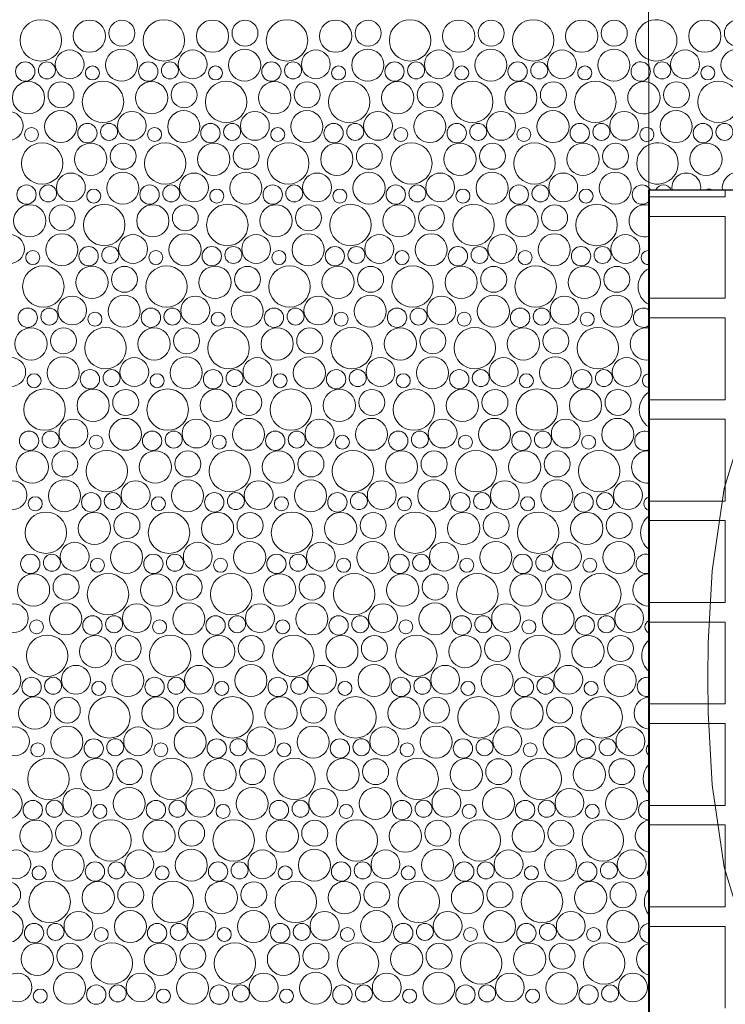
# Model space of a CAD drawing. Header units: metres. Extents: x -167 to 262, y -186 to 508.
# Tile 186 of 256: x 64.8 to 66.89, y 33.59 to 36.5. Entities that reach past the tile are written whole.
import ezdxf

# ---------------------------------------------------------------- set-up
doc = ezdxf.new("R2010")
doc.units = ezdxf.units.M
doc.header["$MEASUREMENT"] = 0
doc.layers.add('60 Auffüllung', color=7, linetype='Continuous')
doc.layers.add('60 Stellplätze', color=7, linetype='Continuous')

# ---------------------------------------------------------------- blocks, each defined once
blk = doc.blocks.new('*X52', base_point=(27236.1321, 33357.279))
at = {"layer": '60 Auffüllung', "color": 7, "linetype": 'Continuous', "lineweight": 18, "true_color": 0xefefef}
for centre, radius in [((66.8289, 36.454), 0.0477), ((66.925, 36.4628), 0.0384), ((66.7705, 36.3706), 0.0426), ((66.9239, 36.3685), 0.0473), ((66.7031, 36.3529), 0.0251), ((66.8378, 36.3452), 0.0207), ((66.745, 36.2808), 0.0384), ((66.8691, 36.2596), 0.0612), ((66.7439, 36.1865), 0.0473), ((66.823, 36.1674), 0.0286), ((66.8868, 36.1709), 0.0251), ((66.8326, 36.09), 0.0477)]:
    blk.add_circle(centre, radius, dxfattribs=at)
for centre, radius, start, end in [((66.6854, 36.4416), 0.0612, 248.2846, 111.8016), ((66.6393, 36.3494), 0.0286, 325.2437, 34.8425), ((66.6489, 36.272), 0.0477, 286.9471, 73.1391), ((66.6578, 36.1632), 0.0207, 284.1565, 75.9297), ((66.6891, 36.0776), 0.0612, 244.7789, 115.3072), ((66.9277, 36.0045), 0.0473, 354.6492, 185.3399), ((66.7742, 36.0067), 0.0426, 351.1257, 188.8633), ((66.643, 35.9854), 0.0286, 31.0036, 45.5325), ((66.7068, 35.9889), 0.0251, 26.4642, 153.5249), ((66.8415, 35.9812), 0.0207, 65.7618, 114.2273)]:
    blk.add_arc(centre, radius, start, end, dxfattribs=at)
blk = doc.blocks.new('*X54', base_point=(27236.1321, 33357.279))
at = {"layer": '60 Auffüllung', "color": 7, "linetype": 'Continuous', "lineweight": 18, "true_color": 0xefefef}
for centre, radius in [((64.8668, 36.4416), 0.0612), ((65.0104, 36.454), 0.0477), ((65.1064, 36.4628), 0.0384), ((65.2305, 36.4416), 0.0612), ((65.3741, 36.454), 0.0477), ((65.4701, 36.4628), 0.0384), ((65.5942, 36.4416), 0.0612), ((65.7378, 36.454), 0.0477), ((65.8338, 36.4628), 0.0384), ((65.9579, 36.4416), 0.0612), ((66.1015, 36.454), 0.0477), ((66.1975, 36.4628), 0.0384), ((66.3217, 36.4416), 0.0612), ((66.4652, 36.454), 0.0477), ((66.5613, 36.4628), 0.0384), ((64.9519, 36.3706), 0.0426), ((65.1054, 36.3685), 0.0473), ((65.3156, 36.3706), 0.0426), ((65.4691, 36.3685), 0.0473), ((65.6793, 36.3706), 0.0426), ((65.8328, 36.3685), 0.0473), ((66.0431, 36.3706), 0.0426), ((66.1965, 36.3685), 0.0473), ((66.4068, 36.3706), 0.0426), ((66.5602, 36.3685), 0.0473), ((64.8207, 36.3494), 0.0286), ((64.8846, 36.3529), 0.0251), ((65.1844, 36.3494), 0.0286), ((65.2483, 36.3529), 0.0251), ((65.5481, 36.3494), 0.0286), ((65.612, 36.3529), 0.0251), ((65.9119, 36.3494), 0.0286), ((65.9757, 36.3529), 0.0251), ((66.2756, 36.3494), 0.0286), ((66.3394, 36.3529), 0.0251), ((65.0193, 36.3452), 0.0207), ((65.383, 36.3452), 0.0207), ((65.7467, 36.3452), 0.0207), ((66.1104, 36.3452), 0.0207), ((66.4741, 36.3452), 0.0207), ((64.8304, 36.272), 0.0477), ((64.9264, 36.2808), 0.0384), ((65.0505, 36.2596), 0.0612), ((65.1941, 36.272), 0.0477), ((65.2901, 36.2808), 0.0384), ((65.4142, 36.2596), 0.0612), ((65.5578, 36.272), 0.0477), ((65.6538, 36.2808), 0.0384), ((65.7779, 36.2596), 0.0612), ((65.9215, 36.272), 0.0477), ((66.0175, 36.2808), 0.0384), ((66.1417, 36.2596), 0.0612), ((66.2852, 36.272), 0.0477), ((66.3813, 36.2808), 0.0384), ((66.5054, 36.2596), 0.0612), ((64.7719, 36.1887), 0.0426), ((64.9254, 36.1865), 0.0473), ((65.1356, 36.1887), 0.0426), ((65.2891, 36.1865), 0.0473), ((65.4993, 36.1887), 0.0426), ((65.6528, 36.1865), 0.0473), ((65.8631, 36.1887), 0.0426), ((66.0165, 36.1865), 0.0473), ((66.2268, 36.1887), 0.0426), ((66.3802, 36.1865), 0.0473), ((66.5905, 36.1887), 0.0426), ((65.0044, 36.1674), 0.0286), ((65.0683, 36.1709), 0.0251), ((65.3681, 36.1674), 0.0286), ((65.432, 36.1709), 0.0251), ((65.7319, 36.1674), 0.0286), ((65.7957, 36.1709), 0.0251), ((66.0956, 36.1674), 0.0286), ((66.1594, 36.1709), 0.0251), ((66.4593, 36.1674), 0.0286), ((66.5231, 36.1709), 0.0251), ((64.8393, 36.1632), 0.0207), ((65.203, 36.1632), 0.0207), ((65.5667, 36.1632), 0.0207), ((65.9304, 36.1632), 0.0207), ((66.2941, 36.1632), 0.0207), ((64.8705, 36.0776), 0.0612), ((65.0141, 36.09), 0.0477), ((65.1101, 36.0988), 0.0384), ((65.2342, 36.0776), 0.0612), ((65.3778, 36.09), 0.0477), ((65.4738, 36.0988), 0.0384), ((65.5979, 36.0776), 0.0612), ((65.7415, 36.09), 0.0477), ((65.8375, 36.0988), 0.0384), ((65.9617, 36.0776), 0.0612), ((66.1052, 36.09), 0.0477), ((66.2013, 36.0988), 0.0384), ((66.3254, 36.0776), 0.0612), ((66.4689, 36.09), 0.0477), ((66.565, 36.0988), 0.0384), ((65.1091, 36.0045), 0.0473), ((65.4728, 36.0045), 0.0473), ((65.8365, 36.0045), 0.0473), ((66.2002, 36.0045), 0.0473), ((66.5639, 36.0045), 0.0473), ((64.9556, 36.0067), 0.0426), ((65.3193, 36.0067), 0.0426), ((65.6831, 36.0067), 0.0426), ((66.0468, 36.0067), 0.0426), ((66.4105, 36.0067), 0.0426), ((64.8244, 35.9854), 0.0286), ((64.8883, 35.9889), 0.0251), ((65.023, 35.9812), 0.0207), ((65.1881, 35.9854), 0.0286), ((65.252, 35.9889), 0.0251), ((65.3867, 35.9812), 0.0207), ((65.5519, 35.9854), 0.0286), ((65.6157, 35.9889), 0.0251), ((65.7504, 35.9812), 0.0207), ((65.9156, 35.9854), 0.0286), ((65.9794, 35.9889), 0.0251), ((66.1141, 35.9812), 0.0207), ((66.2793, 35.9854), 0.0286), ((66.3431, 35.9889), 0.0251), ((66.4778, 35.9812), 0.0207), ((64.8341, 35.908), 0.0477), ((64.9301, 35.9169), 0.0384), ((65.0542, 35.8956), 0.0612), ((65.1978, 35.908), 0.0477), ((65.2938, 35.9169), 0.0384), ((65.4179, 35.8956), 0.0612), ((65.5615, 35.908), 0.0477), ((65.6575, 35.9169), 0.0384), ((65.7817, 35.8956), 0.0612), ((65.9252, 35.908), 0.0477), ((66.0213, 35.9169), 0.0384), ((66.1454, 35.8956), 0.0612), ((66.2889, 35.908), 0.0477), ((66.385, 35.9169), 0.0384), ((66.5091, 35.8956), 0.0612), ((64.7756, 35.8247), 0.0426), ((64.9291, 35.8225), 0.0473), ((65.1393, 35.8247), 0.0426), ((65.2928, 35.8225), 0.0473), ((65.5031, 35.8247), 0.0426), ((65.6565, 35.8225), 0.0473), ((65.8668, 35.8247), 0.0426), ((66.0202, 35.8225), 0.0473), ((66.2305, 35.8247), 0.0426), ((66.3839, 35.8225), 0.0473), ((66.5942, 35.8247), 0.0426), ((64.843, 35.7992), 0.0207), ((65.0081, 35.8034), 0.0286), ((65.072, 35.8069), 0.0251), ((65.2067, 35.7992), 0.0207), ((65.3719, 35.8034), 0.0286), ((65.4357, 35.8069), 0.0251), ((65.5704, 35.7992), 0.0207), ((65.7356, 35.8034), 0.0286), ((65.7994, 35.8069), 0.0251), ((65.9341, 35.7992), 0.0207), ((66.0993, 35.8034), 0.0286), ((66.1631, 35.8069), 0.0251), ((66.2978, 35.7992), 0.0207), ((66.463, 35.8034), 0.0286), ((66.5268, 35.8069), 0.0251), ((64.8742, 35.7136), 0.0612), ((65.0178, 35.726), 0.0477), ((65.1138, 35.7349), 0.0384), ((65.2379, 35.7136), 0.0612), ((65.3815, 35.726), 0.0477), ((65.4775, 35.7349), 0.0384), ((65.6017, 35.7136), 0.0612), ((65.7452, 35.726), 0.0477), ((65.8413, 35.7349), 0.0384), ((65.9654, 35.7136), 0.0612), ((66.1089, 35.726), 0.0477), ((66.205, 35.7349), 0.0384), ((66.3291, 35.7136), 0.0612), ((66.4726, 35.726), 0.0477), ((66.5687, 35.7349), 0.0384), ((64.9593, 35.6427), 0.0426), ((65.1128, 35.6405), 0.0473), ((65.3231, 35.6427), 0.0426), ((65.4765, 35.6405), 0.0473), ((65.6868, 35.6427), 0.0426), ((65.8402, 35.6405), 0.0473), ((66.0505, 35.6427), 0.0426), ((66.2039, 35.6405), 0.0473), ((66.4142, 35.6427), 0.0426), ((66.5677, 35.6405), 0.0473), ((64.8281, 35.6214), 0.0286), ((64.892, 35.6249), 0.0251), ((65.1919, 35.6214), 0.0286), ((65.2557, 35.6249), 0.0251), ((65.5556, 35.6214), 0.0286), ((65.6194, 35.6249), 0.0251), ((65.9193, 35.6214), 0.0286), ((65.9831, 35.6249), 0.0251), ((66.283, 35.6214), 0.0286), ((66.3468, 35.6249), 0.0251), ((65.0267, 35.6172), 0.0207), ((65.3904, 35.6172), 0.0207), ((65.7541, 35.6172), 0.0207), ((66.1178, 35.6172), 0.0207), ((66.4815, 35.6172), 0.0207), ((64.8378, 35.544), 0.0477), ((64.9338, 35.5529), 0.0384), ((65.0579, 35.5316), 0.0612), ((65.2015, 35.544), 0.0477), ((65.2975, 35.5529), 0.0384), ((65.4217, 35.5316), 0.0612), ((65.5652, 35.544), 0.0477), ((65.6613, 35.5529), 0.0384), ((65.7854, 35.5316), 0.0612), ((65.9289, 35.544), 0.0477), ((66.025, 35.5529), 0.0384), ((66.1491, 35.5316), 0.0612), ((66.2926, 35.544), 0.0477), ((66.3887, 35.5529), 0.0384), ((66.5128, 35.5316), 0.0612), ((64.7793, 35.4607), 0.0426), ((64.9328, 35.4585), 0.0473), ((65.1431, 35.4607), 0.0426), ((65.2965, 35.4585), 0.0473), ((65.5068, 35.4607), 0.0426), ((65.6602, 35.4585), 0.0473), ((65.8705, 35.4607), 0.0426), ((66.0239, 35.4585), 0.0473), ((66.2342, 35.4607), 0.0426), ((66.3877, 35.4585), 0.0473), ((66.5979, 35.4607), 0.0426), ((65.0119, 35.4394), 0.0286), ((65.0757, 35.4429), 0.0251), ((65.3756, 35.4394), 0.0286), ((65.4394, 35.4429), 0.0251), ((65.7393, 35.4394), 0.0286), ((65.8031, 35.4429), 0.0251), ((66.103, 35.4394), 0.0286), ((66.1668, 35.4429), 0.0251), ((66.4667, 35.4394), 0.0286), ((66.5305, 35.4429), 0.0251), ((64.8467, 35.4352), 0.0207), ((65.2104, 35.4352), 0.0207), ((65.5741, 35.4352), 0.0207), ((65.9378, 35.4352), 0.0207), ((66.3015, 35.4352), 0.0207), ((64.8779, 35.3496), 0.0612), ((65.0215, 35.362), 0.0477), ((65.1175, 35.3709), 0.0384), ((65.2417, 35.3496), 0.0612), ((65.3852, 35.362), 0.0477), ((65.4813, 35.3709), 0.0384), ((65.6054, 35.3496), 0.0612), ((65.7489, 35.362), 0.0477), ((65.845, 35.3709), 0.0384), ((65.9691, 35.3496), 0.0612), ((66.1126, 35.362), 0.0477), ((66.2087, 35.3709), 0.0384), ((66.3328, 35.3496), 0.0612), ((66.4763, 35.362), 0.0477), ((66.5724, 35.3709), 0.0384), ((65.1165, 35.2765), 0.0473), ((65.4802, 35.2765), 0.0473), ((65.8439, 35.2765), 0.0473), ((66.2077, 35.2765), 0.0473), ((66.5714, 35.2765), 0.0473), ((64.9631, 35.2787), 0.0426), ((65.3268, 35.2787), 0.0426), ((65.6905, 35.2787), 0.0426), ((66.0542, 35.2787), 0.0426), ((66.4179, 35.2787), 0.0426), ((64.8319, 35.2574), 0.0286), ((64.8957, 35.2609), 0.0251), ((65.0304, 35.2532), 0.0207), ((65.1956, 35.2574), 0.0286), ((65.2594, 35.2609), 0.0251), ((65.3941, 35.2532), 0.0207), ((65.5593, 35.2574), 0.0286), ((65.6231, 35.2609), 0.0251), ((65.7578, 35.2532), 0.0207), ((65.923, 35.2574), 0.0286), ((65.9868, 35.2609), 0.0251), ((66.1215, 35.2532), 0.0207), ((66.2867, 35.2574), 0.0286), ((66.3505, 35.2609), 0.0251), ((66.4853, 35.2532), 0.0207), ((64.8415, 35.18), 0.0477), ((64.9375, 35.1889), 0.0384), ((65.0617, 35.1676), 0.0612), ((65.2052, 35.18), 0.0477), ((65.3013, 35.1889), 0.0384), ((65.4254, 35.1676), 0.0612), ((65.5689, 35.18), 0.0477), ((65.665, 35.1889), 0.0384), ((65.7891, 35.1676), 0.0612), ((65.9326, 35.18), 0.0477), ((66.0287, 35.1889), 0.0384), ((66.1528, 35.1676), 0.0612), ((66.2963, 35.18), 0.0477), ((66.3924, 35.1889), 0.0384), ((66.5165, 35.1676), 0.0612), ((64.7831, 35.0967), 0.0426), ((64.9365, 35.0945), 0.0473), ((65.1468, 35.0967), 0.0426), ((65.3002, 35.0945), 0.0473), ((65.5105, 35.0967), 0.0426), ((65.6639, 35.0945), 0.0473), ((65.8742, 35.0967), 0.0426), ((66.0277, 35.0945), 0.0473), ((66.2379, 35.0967), 0.0426), ((66.3914, 35.0945), 0.0473), ((66.6016, 35.0967), 0.0426), ((64.8504, 35.0713), 0.0207), ((65.0156, 35.0754), 0.0286), ((65.0794, 35.0789), 0.0251), ((65.2141, 35.0713), 0.0207), ((65.3793, 35.0754), 0.0286), ((65.4431, 35.0789), 0.0251), ((65.5778, 35.0713), 0.0207), ((65.743, 35.0754), 0.0286), ((65.8068, 35.0789), 0.0251), ((65.9415, 35.0713), 0.0207), ((66.1067, 35.0754), 0.0286), ((66.1705, 35.0789), 0.0251), ((66.3053, 35.0713), 0.0207), ((66.4704, 35.0754), 0.0286), ((66.5342, 35.0789), 0.0251), ((64.8817, 34.9856), 0.0612), ((65.0252, 34.9981), 0.0477), ((65.1213, 35.0069), 0.0384), ((65.2454, 34.9856), 0.0612), ((65.3889, 34.9981), 0.0477), ((65.485, 35.0069), 0.0384), ((65.6091, 34.9856), 0.0612), ((65.7526, 34.9981), 0.0477), ((65.8487, 35.0069), 0.0384), ((65.9728, 34.9856), 0.0612), ((66.1163, 34.9981), 0.0477), ((66.2124, 35.0069), 0.0384), ((66.3365, 34.9856), 0.0612), ((66.4801, 34.9981), 0.0477), ((66.5761, 35.0069), 0.0384), ((64.9668, 34.9147), 0.0426), ((65.1202, 34.9125), 0.0473), ((65.3305, 34.9147), 0.0426), ((65.4839, 34.9125), 0.0473), ((65.6942, 34.9147), 0.0426), ((65.8477, 34.9125), 0.0473), ((66.0579, 34.9147), 0.0426), ((66.2114, 34.9125), 0.0473), ((66.4216, 34.9147), 0.0426), ((66.5751, 34.9125), 0.0473), ((64.8356, 34.8934), 0.0286), ((64.8994, 34.8969), 0.0251), ((65.1993, 34.8934), 0.0286), ((65.2631, 34.8969), 0.0251), ((65.563, 34.8934), 0.0286), ((65.6268, 34.8969), 0.0251), ((65.9267, 34.8934), 0.0286), ((65.9905, 34.8969), 0.0251), ((66.2904, 34.8934), 0.0286), ((66.3542, 34.8969), 0.0251), ((65.0341, 34.8893), 0.0207), ((65.3978, 34.8893), 0.0207), ((65.7615, 34.8893), 0.0207), ((66.1253, 34.8893), 0.0207), ((66.489, 34.8893), 0.0207), ((64.8452, 34.8161), 0.0477), ((64.9413, 34.8249), 0.0384), ((65.0654, 34.8036), 0.0612), ((65.2089, 34.8161), 0.0477), ((65.305, 34.8249), 0.0384), ((65.4291, 34.8036), 0.0612), ((65.5726, 34.8161), 0.0477), ((65.6687, 34.8249), 0.0384), ((65.7928, 34.8036), 0.0612), ((65.9363, 34.8161), 0.0477), ((66.0324, 34.8249), 0.0384), ((66.1565, 34.8036), 0.0612), ((66.3001, 34.8161), 0.0477), ((66.3961, 34.8249), 0.0384), ((66.5202, 34.8036), 0.0612), ((64.7868, 34.7327), 0.0426), ((64.9402, 34.7305), 0.0473), ((65.1505, 34.7327), 0.0426), ((65.3039, 34.7305), 0.0473), ((65.5142, 34.7327), 0.0426), ((65.6677, 34.7305), 0.0473), ((65.8779, 34.7327), 0.0426), ((66.0314, 34.7305), 0.0473), ((66.2416, 34.7327), 0.0426), ((66.3951, 34.7305), 0.0473), ((66.6053, 34.7327), 0.0426), ((65.0193, 34.7114), 0.0286), ((65.0831, 34.715), 0.0251), ((65.383, 34.7114), 0.0286), ((65.4468, 34.715), 0.0251), ((65.7467, 34.7114), 0.0286), ((65.8105, 34.715), 0.0251), ((66.1104, 34.7114), 0.0286), ((66.1742, 34.715), 0.0251), ((66.4741, 34.7114), 0.0286), ((66.5379, 34.715), 0.0251), ((64.8541, 34.7073), 0.0207), ((65.2178, 34.7073), 0.0207), ((65.5815, 34.7073), 0.0207), ((65.9453, 34.7073), 0.0207), ((66.309, 34.7073), 0.0207), ((64.8854, 34.6216), 0.0612), ((65.0289, 34.6341), 0.0477), ((65.125, 34.6429), 0.0384), ((65.2491, 34.6216), 0.0612), ((65.3926, 34.6341), 0.0477), ((65.4887, 34.6429), 0.0384), ((65.6128, 34.6216), 0.0612), ((65.7563, 34.6341), 0.0477), ((65.8524, 34.6429), 0.0384), ((65.9765, 34.6216), 0.0612), ((66.1201, 34.6341), 0.0477), ((66.2161, 34.6429), 0.0384), ((66.3402, 34.6216), 0.0612), ((66.4838, 34.6341), 0.0477), ((66.5798, 34.6429), 0.0384), ((64.7602, 34.5485), 0.0473), ((65.1239, 34.5485), 0.0473), ((65.4877, 34.5485), 0.0473), ((65.8514, 34.5485), 0.0473), ((66.2151, 34.5485), 0.0473), ((66.5788, 34.5485), 0.0473), ((64.9705, 34.5507), 0.0426), ((65.3342, 34.5507), 0.0426), ((65.6979, 34.5507), 0.0426), ((66.0616, 34.5507), 0.0426), ((66.4253, 34.5507), 0.0426), ((64.8393, 34.5294), 0.0286), ((64.9031, 34.533), 0.0251), ((65.0378, 34.5253), 0.0207), ((65.203, 34.5294), 0.0286), ((65.2668, 34.533), 0.0251), ((65.4015, 34.5253), 0.0207), ((65.5667, 34.5294), 0.0286), ((65.6305, 34.533), 0.0251), ((65.7653, 34.5253), 0.0207), ((65.9304, 34.5294), 0.0286), ((65.9942, 34.533), 0.0251), ((66.129, 34.5253), 0.0207), ((66.2941, 34.5294), 0.0286), ((66.3579, 34.533), 0.0251), ((66.4927, 34.5253), 0.0207), ((64.8489, 34.4521), 0.0477), ((64.945, 34.4609), 0.0384), ((65.0691, 34.4396), 0.0612), ((65.2126, 34.4521), 0.0477), ((65.3087, 34.4609), 0.0384), ((65.4328, 34.4396), 0.0612), ((65.5763, 34.4521), 0.0477), ((65.6724, 34.4609), 0.0384), ((65.7965, 34.4396), 0.0612), ((65.9401, 34.4521), 0.0477), ((66.0361, 34.4609), 0.0384), ((66.1602, 34.4396), 0.0612), ((66.3038, 34.4521), 0.0477), ((66.3998, 34.4609), 0.0384), ((66.5239, 34.4396), 0.0612), ((64.7905, 34.3687), 0.0426), ((64.9439, 34.3665), 0.0473), ((65.1542, 34.3687), 0.0426), ((65.3077, 34.3665), 0.0473), ((65.5179, 34.3687), 0.0426), ((65.6714, 34.3665), 0.0473), ((65.8816, 34.3687), 0.0426), ((66.0351, 34.3665), 0.0473), ((66.2453, 34.3687), 0.0426), ((66.3988, 34.3665), 0.0473), ((66.609, 34.3687), 0.0426), ((64.8578, 34.3433), 0.0207), ((65.023, 34.3474), 0.0286), ((65.0868, 34.351), 0.0251), ((65.2215, 34.3433), 0.0207), ((65.3867, 34.3474), 0.0286), ((65.4505, 34.351), 0.0251), ((65.5853, 34.3433), 0.0207), ((65.7504, 34.3474), 0.0286), ((65.8142, 34.351), 0.0251), ((65.949, 34.3433), 0.0207), ((66.1141, 34.3474), 0.0286), ((66.1779, 34.351), 0.0251), ((66.3127, 34.3433), 0.0207), ((66.4778, 34.3474), 0.0286), ((66.5416, 34.351), 0.0251), ((64.8891, 34.2576), 0.0612), ((65.0326, 34.2701), 0.0477), ((65.1287, 34.2789), 0.0384), ((65.2528, 34.2576), 0.0612), ((65.3963, 34.2701), 0.0477), ((65.4924, 34.2789), 0.0384), ((65.6165, 34.2576), 0.0612), ((65.7601, 34.2701), 0.0477), ((65.8561, 34.2789), 0.0384), ((65.9802, 34.2576), 0.0612), ((66.1238, 34.2701), 0.0477), ((66.2198, 34.2789), 0.0384), ((66.3439, 34.2576), 0.0612), ((66.4875, 34.2701), 0.0477), ((66.5835, 34.2789), 0.0384), ((64.7639, 34.1845), 0.0473), ((64.9742, 34.1867), 0.0426), ((65.1277, 34.1845), 0.0473), ((65.3379, 34.1867), 0.0426), ((65.4914, 34.1845), 0.0473), ((65.7016, 34.1867), 0.0426), ((65.8551, 34.1845), 0.0473), ((66.0653, 34.1867), 0.0426), ((66.2188, 34.1845), 0.0473), ((66.429, 34.1867), 0.0426), ((66.5825, 34.1845), 0.0473), ((64.843, 34.1654), 0.0286), ((64.9068, 34.169), 0.0251), ((65.2067, 34.1654), 0.0286), ((65.2705, 34.169), 0.0251), ((65.5704, 34.1654), 0.0286), ((65.6342, 34.169), 0.0251), ((65.9341, 34.1654), 0.0286), ((65.9979, 34.169), 0.0251), ((66.2978, 34.1654), 0.0286), ((66.3616, 34.169), 0.0251), ((65.0415, 34.1613), 0.0207), ((65.4053, 34.1613), 0.0207), ((65.769, 34.1613), 0.0207), ((66.1327, 34.1613), 0.0207), ((66.4964, 34.1613), 0.0207), ((64.8526, 34.0881), 0.0477), ((64.9487, 34.0969), 0.0384), ((65.0728, 34.0756), 0.0612), ((65.2163, 34.0881), 0.0477), ((65.3124, 34.0969), 0.0384), ((65.4365, 34.0756), 0.0612), ((65.5801, 34.0881), 0.0477), ((65.6761, 34.0969), 0.0384), ((65.8002, 34.0756), 0.0612), ((65.9438, 34.0881), 0.0477), ((66.0398, 34.0969), 0.0384), ((66.1639, 34.0756), 0.0612), ((66.3075, 34.0881), 0.0477), ((66.4035, 34.0969), 0.0384), ((66.5276, 34.0756), 0.0612), ((64.7942, 34.0047), 0.0426), ((64.9477, 34.0025), 0.0473), ((65.1579, 34.0047), 0.0426), ((65.3114, 34.0025), 0.0473), ((65.5216, 34.0047), 0.0426), ((65.6751, 34.0025), 0.0473), ((65.8853, 34.0047), 0.0426), ((66.0388, 34.0025), 0.0473), ((66.249, 34.0047), 0.0426), ((66.4025, 34.0025), 0.0473), ((66.6127, 34.0047), 0.0426), ((65.0267, 33.9834), 0.0286), ((65.0905, 33.987), 0.0251), ((65.3904, 33.9834), 0.0286), ((65.4542, 33.987), 0.0251), ((65.7541, 33.9834), 0.0286), ((65.8179, 33.987), 0.0251), ((66.1178, 33.9834), 0.0286), ((66.1816, 33.987), 0.0251), ((66.4815, 33.9834), 0.0286), ((66.5453, 33.987), 0.0251), ((64.8615, 33.9793), 0.0207), ((65.2253, 33.9793), 0.0207), ((65.589, 33.9793), 0.0207), ((65.9527, 33.9793), 0.0207), ((66.3164, 33.9793), 0.0207), ((64.7687, 33.9149), 0.0384), ((64.8928, 33.8936), 0.0612), ((65.0363, 33.9061), 0.0477), ((65.1324, 33.9149), 0.0384), ((65.2565, 33.8936), 0.0612), ((65.4001, 33.9061), 0.0477), ((65.4961, 33.9149), 0.0384), ((65.6202, 33.8936), 0.0612), ((65.7638, 33.9061), 0.0477), ((65.8598, 33.9149), 0.0384), ((65.9839, 33.8936), 0.0612), ((66.1275, 33.9061), 0.0477), ((66.2235, 33.9149), 0.0384), ((66.3476, 33.8936), 0.0612), ((66.4912, 33.9061), 0.0477), ((66.5872, 33.9149), 0.0384), ((64.7677, 33.8205), 0.0473), ((65.1314, 33.8205), 0.0473), ((65.4951, 33.8205), 0.0473), ((65.8588, 33.8205), 0.0473), ((66.2225, 33.8205), 0.0473), ((66.5862, 33.8205), 0.0473), ((64.9779, 33.8227), 0.0426), ((65.3416, 33.8227), 0.0426), ((65.7053, 33.8227), 0.0426), ((66.069, 33.8227), 0.0426), ((66.4327, 33.8227), 0.0426), ((64.8467, 33.8014), 0.0286), ((64.9105, 33.805), 0.0251), ((65.0453, 33.7973), 0.0207), ((65.2104, 33.8014), 0.0286), ((65.2742, 33.805), 0.0251), ((65.409, 33.7973), 0.0207), ((65.5741, 33.8014), 0.0286), ((65.6379, 33.805), 0.0251), ((65.7727, 33.7973), 0.0207), ((65.9378, 33.8014), 0.0286), ((66.0016, 33.805), 0.0251), ((66.1364, 33.7973), 0.0207), ((66.3015, 33.8014), 0.0286), ((66.3653, 33.805), 0.0251), ((66.5001, 33.7973), 0.0207), ((64.8563, 33.7241), 0.0477), ((64.9524, 33.7329), 0.0384), ((65.0765, 33.7116), 0.0612), ((65.2201, 33.7241), 0.0477), ((65.3161, 33.7329), 0.0384), ((65.4402, 33.7116), 0.0612), ((65.5838, 33.7241), 0.0477), ((65.6798, 33.7329), 0.0384), ((65.8039, 33.7116), 0.0612), ((65.9475, 33.7241), 0.0477), ((66.0435, 33.7329), 0.0384), ((66.1676, 33.7116), 0.0612), ((66.3112, 33.7241), 0.0477), ((66.4072, 33.7329), 0.0384), ((66.5313, 33.7116), 0.0612), ((64.7979, 33.6407), 0.0426), ((64.9514, 33.6385), 0.0473), ((65.1616, 33.6407), 0.0426), ((65.3151, 33.6385), 0.0473), ((65.5253, 33.6407), 0.0426), ((65.6788, 33.6385), 0.0473), ((65.889, 33.6407), 0.0426), ((66.0425, 33.6385), 0.0473), ((66.2527, 33.6407), 0.0426), ((66.4062, 33.6385), 0.0473), ((66.6164, 33.6407), 0.0426), ((64.8653, 33.6153), 0.0207), ((65.0304, 33.6194), 0.0286), ((65.0942, 33.623), 0.0251), ((65.229, 33.6153), 0.0207), ((65.3941, 33.6194), 0.0286), ((65.4579, 33.623), 0.0251), ((65.5927, 33.6153), 0.0207), ((65.7578, 33.6194), 0.0286), ((65.8216, 33.623), 0.0251), ((65.9564, 33.6153), 0.0207), ((66.1215, 33.6194), 0.0286), ((66.1853, 33.623), 0.0251), ((66.3201, 33.6153), 0.0207), ((66.4852, 33.6194), 0.0286), ((66.549, 33.623), 0.0251)]:
    blk.add_circle(centre, radius, dxfattribs=at)
for centre, radius, start, end in [((66.6854, 36.4416), 0.0612, 111.8017, 248.2845), ((66.6393, 36.3494), 0.0286, 34.8429, 325.2433), ((66.6489, 36.272), 0.0477, 73.1392, 286.947), ((66.6578, 36.1632), 0.0207, 75.93, 284.1561), ((66.6891, 36.0776), 0.0612, 115.3074, 244.7788), ((66.643, 35.9854), 0.0286, 45.5328, 314.4942), ((66.6526, 35.908), 0.0477, 77.4388, 282.5793), ((66.6615, 35.7992), 0.0207, 85.8815, 274.1367), ((66.6928, 35.7136), 0.0612, 119.0658, 240.9524), ((66.6467, 35.6214), 0.0286, 55.046, 304.9721), ((66.6563, 35.544), 0.0477, 81.8961, 278.122), ((66.6653, 35.4352), 0.0207, 96.0106, 264.0075), ((66.6965, 35.3496), 0.0612, 123.0545, 236.9636), ((66.6504, 35.2574), 0.0286, 63.5619, 296.4562), ((66.6601, 35.18), 0.0477, 86.3044, 273.7137), ((66.669, 35.0713), 0.0207, 106.3342, 253.6839), ((66.7002, 34.9856), 0.0612, 127.2331, 232.785), ((66.6541, 34.8934), 0.0286, 71.4854, 288.5327), ((66.6638, 34.8161), 0.0477, 90.6908, 269.3273), ((66.6727, 34.7073), 0.0207, 117.2428, 242.7753), ((66.7039, 34.6216), 0.0612, 131.6578, 228.3603), ((66.6578, 34.5294), 0.0286, 79.0551, 280.963), ((66.6675, 34.4521), 0.0477, 95.0812, 264.937), ((66.6764, 34.3433), 0.0207, 129.3664, 230.6518), ((66.7076, 34.2576), 0.0612, 136.4106, 223.6075), ((66.6615, 34.1654), 0.0286, 86.4347, 273.5835), ((66.6712, 34.0881), 0.0477, 99.5017, 260.5164), ((66.6801, 33.9793), 0.0207, 144.1722, 215.8459), ((66.7113, 33.8936), 0.0612, 141.6207, 218.3974), ((66.6652, 33.8014), 0.0286, 93.7549, 266.2632), ((66.6749, 33.7241), 0.0477, 103.9802, 256.038), ((66.6838, 33.6153), 0.0207, 170.8393, 189.1788)]:
    blk.add_arc(centre, radius, start, end, dxfattribs=at)
blk = doc.blocks.new('*X55', base_point=(27236.1321, 33357.279))
at = {"layer": '60 Auffüllung', "color": 253, "linetype": 'Continuous', "lineweight": 18, "true_color": 0xb4b4b4}
for p, q in [((66.8891, 35.979), (66.8891, 35.9991)), ((66.6623, 35.979), (66.8891, 35.979)), ((66.8891, 35.9212), (66.6623, 35.9212)), ((66.8891, 35.679), (66.8891, 35.9212)), ((66.6623, 35.679), (66.8891, 35.679)), ((66.8891, 35.6212), (66.6623, 35.6212)), ((66.8891, 35.379), (66.8891, 35.6212)), ((66.6623, 35.379), (66.8891, 35.379)), ((66.8891, 35.3212), (66.6623, 35.3212)), ((66.8891, 35.079), (66.8891, 35.3212)), ((66.6623, 35.079), (66.8891, 35.079)), ((66.8891, 35.0212), (66.6623, 35.0212)), ((66.8891, 34.779), (66.8891, 35.0212)), ((66.6623, 34.779), (66.8891, 34.779)), ((66.8891, 34.7212), (66.6623, 34.7212)), ((66.8891, 34.479), (66.8891, 34.7212)), ((66.6623, 34.479), (66.8891, 34.479)), ((66.8891, 34.4212), (66.6623, 34.4212)), ((66.8891, 34.179), (66.8891, 34.4212)), ((66.6623, 34.179), (66.8891, 34.179)), ((66.8891, 34.1212), (66.6623, 34.1212)), ((66.8891, 33.879), (66.8891, 34.1212)), ((66.6623, 33.879), (66.8891, 33.879)), ((66.8891, 33.8212), (66.6623, 33.8212)), ((66.8891, 33.579), (66.8891, 33.8212))]:
    blk.add_line(p, q, dxfattribs=at)
blk = doc.blocks.new('Oberklassewagen 27')
at = {"layer": '60 Stellplätze', "color": 7, "linetype": 'Continuous', "lineweight": 13}
for p, q in [((4.1654, 0.5602), (4.1288, 0.6794)), ((4.2007, 0.3161), (4.1654, 0.5602)), ((4.212, 0.1023), (4.2007, 0.3161)), ((4.2136, 0), (4.212, 0.1023)), ((4.2136, 0), (4.212, -0.1023)), ((4.212, -0.1023), (4.2007, -0.3161)), ((4.2007, -0.3161), (4.1654, -0.5602)), ((4.1654, -0.5602), (4.1288, -0.6794))]:
    blk.add_line(p, q, dxfattribs=at)

msp = doc.modelspace()

# ---------------------------------------------------------------- hatches: boundary and pattern name
at = {"layer": '60 Auffüllung', "linetype": 'Continuous', "lineweight": 18, "true_color": 0xefefef}
h = msp.add_hatch(dxfattribs=at)
h.set_pattern_fill('Erde_1_0001', style=0, pattern_type=2)
h.set_pattern_definition([(0, (27236.1321, 33357.27905), (0, 0.779422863), [0.04875, -0.40125]), (0, (27236.3571, 33357.66876), (0, 0.779422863), [0.04875, -0.40125]), (60, (27236.1321, 33357.27905), (-0.675, 0.389711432), [0.04875, -0.40125]), (60, (27236.5821, 33357.27905), (-0.675, 0.389711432), [0.04875, -0.40125]), (120, (27236.18084, 33357.27905), (0.675, 0.389711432), [0.04875, -0.40125]), (120, (27236.63084, 33357.27905), (0.675, 0.389711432), [0.04875, -0.40125]), (0, (27236.1321, 33357.35405), (0, 0.15), [0, -0.15, 0, -0.225]), (45, (27236.2071, 33357.35405), (-0.1060660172, 0.1060660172), [0, -0.1125, 0, -0.1875])])
h.paths.add_polyline_path([(2.3366, 24.8593), (2.3419, 13.496, 0.033836), (8.8613, 14.0911, 0.026308), (13.8582, 15.1616, -0.024635), (17.3411, 16.2775), (17.3411, 24.6258), (15.3411, 24.6258), (15.3411, 30.4887), (17.3411, 30.4887), (17.3411, 43.9997), (58.1625, 43.9997), (58.1625, 45.7494), (101.6632, 45.7486), (101.6702, 49.0078), (2.342, 49.0078)])
h.paths.add_polyline_path([(9.5982, 27.1903), (4.651, 27.1903), (4.651, 42.9257), (4.651, 43.8257), (9.5982, 43.8257), (9.5982, 42.9257)], flags=0)
h.paths.add_polyline_path([(14.4618, 25.704, -0.414214), (13.8618, 26.304, -0.414214), (14.4618, 26.904, -0.414214), (15.0618, 26.304, -0.414214)], flags=0)

# ---------------------------------------------------------------- linework, layer by layer
at = {"layer": '60 Auffüllung', "color": 8, "linetype": 'Continuous', "lineweight": 18, "flags": 128}
for points in [[(58.1625, 43.9997), (58.1625, 45.7501), (66.6638, 45.7501), (66.6619, 37.5), (66.663, 36.0005), (66.6657, 18.7482), (66.6671, 13.9007), (59.4652, 13.8989), (59.4625, 23.1797), (59.4625, 37.0289), (58.1625, 37.0289)], [(77.6623, 37.4991), (66.6619, 37.5001), (66.663, 36.0001), (77.6639, 35.9991), (77.6621, 17.7019), (77.6753, 13.9979), (84.1681, 14.0609), (84.1591, 19.7797), (84.1653, 19.7797), (84.1711, 36.0153), (95.17, 36.0142), (95.1688, 37.499), (84.1667, 37.4991), (84.1638, 45.7491), (77.6627, 45.7487)], [(66.6623, 35.9991), (66.6621, 18.7491), (77.6621, 18.7486), (77.6617, 35.9991)]]:
    msp.add_lwpolyline(points, close=True, dxfattribs=at)
at = {"layer": '60 Stellplätze', "color": 7, "linetype": 'Continuous', "lineweight": 13}
for p, q in [((66.6649, 35.9991), (77.6638, 35.9991)), ((66.6657, 18.7482), (66.6649, 35.9991))]:
    msp.add_line(p, q, dxfattribs=at)

# ---------------------------------------------------------------- block references
at = {"layer": '60 Auffüllung', "color": 8, "lineweight": 18}
for name in ['*X54', '*X52', '*X55']:
    msp.add_blockref(name, (27236.1321, 33357.279), dxfattribs=at)
at = {"layer": '60 Stellplätze', "color": 7, "linetype": 'Continuous', "lineweight": 13, "rotation": 179.9939697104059}
msp.add_blockref('Oberklassewagen 27', (71.0511, 34.5558), dxfattribs=at)

doc.saveas('drawing.dxf')
